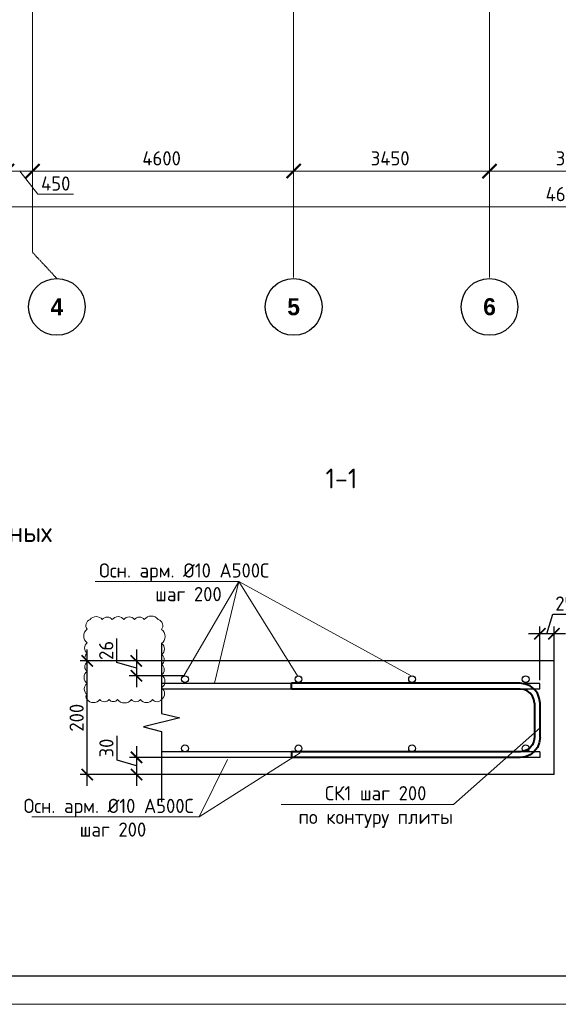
# Model space of a CAD drawing. Header units: millimetres. Extents: x -42044588 to 856694, y -806701 to 941911.
# Tile 165 of 256: x -94985 to -85499, y -356882 to -339544. Entities that reach past the tile are written whole.
import ezdxf
from ezdxf import colors
from ezdxf.entities.mleader import LeaderData, LeaderLine
from ezdxf.math import Vec2, Vec3

# ---------------------------------------------------------------- set-up
doc = ezdxf.new("R2010")
doc.units = ezdxf.units.MM
doc.linetypes.add('______5', pattern=[1100, 800, -100, 100, -100])
doc.linetypes.add('осевая', pattern=[50.8, 31.75, -6.35, 6.35, -6.35])
for name, color, linetype, lineweight in [('_0.5', 94, 'Continuous', 50), ('Арм_хомуты', 133, 'Continuous', 18), ('Арматура', 152, 'Continuous', 40), ('Выноски', 20, 'Continuous', 20), ('Оси', 40, '______5', 18), ('Перекрытие ж_бетон', 1, 'Continuous', 30), ('подоснова', 151, 'Continuous', 5), ('поз.', 2, 'Continuous', 25), ('РАЗМЕРЫ', 1, 'Continuous', 9), ('Текст', 7, 'Continuous', 25), ('ТОНКИЕ', 7, 'Continuous', 9), ('Узлы', 7, 'Continuous', 0)]:
    doc.layers.add(name, color=color, linetype=linetype, lineweight=lineweight)
doc.layers.add('ТОЛСТЫЕ_ОСНОВНЫЕ', color=6, linetype='Continuous')
doc.styles.add('Century Gothic', font='GOTHIC.TTF')
doc.styles.add('GOST 2.304', font='CS_Gost2304.shx')
doc.styles.add('GOST-2.304_Type-B', font='GOST_Common.ttf')
doc.styles.add('ГОСТ', font='GOST_Common.ttf')
doc.styles.add('ГОСТ 2.304', font='GOST_Common.ttf')
doc.dimstyles.new('СПДС', dxfattribs={"dimscale": 100, "dimtxt": 2.5, "dimasz": 2, "dimexe": 1.25, "dimexo": 0, "dimtad": 1, "dimdec": 0, "dimrnd": 5, "dimtxsty": 'GOST-2.304_Type-B', "dimblk": 'ARCHTICK', "dimcen": 2.5, "dimdle": 2, "dimclrd": 1, "dimclre": 1, "dimclrt": 1, "dimadec": 0, "dimazin": 2, "dimtfac": 0.75, "dimtdec": 0, "dimtmove": 1, "dimatfit": 3, "dimfxl": 0, "dimtolj": 1, "dimarcsym": 0})

# ---------------------------------------------------------------- blocks, each defined once
blk = doc.blocks.new('A$Cd09756da')
at = {"layer": 'Текст', "color": 7, "attachment_point": 1, "style": 'ГОСТ'}
for s, width, heights, insert, char_height in [('\\pi594.35517;{\\fTimes New Roman|b0|i0|c204|p18;\\C256;Строительство жилого комплекса со  встроенными помещениями \\P\\pi1441.86779;общественного-делового, коммерческого назначения и \\P\\pi41.3631;поликлиническим учреждением по адресу: г. Чита, ул. 1-я Коллективная}', 11543.07, [0], (-11741, 4333), 250), ('\\pi389.01406;{\\fTimes New Roman|b0|i0|c204|p18;\\C256;«Жилой дом со встроенными помещениями \\P\\pi641.91601;общественно-делового и коммерческого \\P\\pi302.06381;назначения на первом этаже здания», поз. 3.1\\P}', 7000, [1500], (-12014, 2803), 225)]:
    blk.add_mtext_dynamic_manual_height_columns(s, width=width, gutter_width=12.5, heights=heights, dxfattribs=dict(at, insert=insert, char_height=char_height))
blk = doc.blocks.new('*U6686')
at = {"layer": 'ТОЛСТЫЕ_ОСНОВНЫЕ', "color": 6}
blk.add_lwpolyline([(20, 5), (886, 5), (886, 415), (20, 415)], close=True, dxfattribs=at)
at = {"layer": 'ТОНКИЕ'}
blk.add_lwpolyline([(0, 0), (891, 0), (891, 420), (0, 420)], close=True, dxfattribs=at)
blk = doc.blocks.new('_ArchTick')
at = {"color": 0, "linetype": 'ByBlock', "const_width": 0.15}
blk.add_lwpolyline([(-0.5, -0.5), (0.5, 0.5)], dxfattribs=at)
blk = doc.blocks.new('*D6710')
at = {"color": 1, "lineweight": -2, "transparency": 16777216}
for p, q in [((-85705, -346670), (-85705, -346545)), ((-38905, -346670), (-38905, -346545)), ((-85905, -346670), (-38705, -346670))]:
    blk.add_line(p, q, dxfattribs=at)
at = {"layer": 'DEFPOINTS', "color": 0, "transparency": 16777216}
for p in [(-85705, -346670), (-38905, -346670), (-38905, -346670)]:
    blk.add_point(p, dxfattribs=at)
at = {"color": 1, "lineweight": -2, "transparency": 16777216, "xscale": 250, "yscale": 250, "zscale": 250, "rotation": 180}
blk.add_blockref('_ArchTick', (-85705, -346670), dxfattribs=at)
at = {"color": 1, "lineweight": -2, "transparency": 16777216, "xscale": 250, "yscale": 250, "zscale": 250}
blk.add_blockref('_ArchTick', (-38905, -346670), dxfattribs=at)
at = {"color": 1, "transparency": 16777216, "insert": (-67487, -346445), "char_height": 250, "width": 104166.67, "attachment_point": 5, "style": 'GOST-2.304_Type-B'}
blk.add_mtext('\\A1;46800', dxfattribs=at)
blk = doc.blocks.new('NSY101')
at = {"color": 0, "linetype": 'ByBlock', "lineweight": -2}
blk.add_circle((0, 0), 50, dxfattribs=at)
blk = doc.blocks.new('СЛОЖНЫЙ_ОБЪЕКТ_32')
at = {"layer": 'Оси', "color": 16, "linetype": 'Continuous', "lineweight": 25, "transparency": 33554687, "xscale": 9.999999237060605, "yscale": 9.999999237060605, "zscale": 9.999999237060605}
blk.add_blockref('NSY101', (18063, -43009), dxfattribs=at)
at = {"layer": 'Оси', "color": 16, "linetype": 'Continuous', "lineweight": 25, "transparency": 33554687, "insert": (18063, -43009), "char_height": 300, "width": 385, "attachment_point": 5, "style": 'Century Gothic'}
blk.add_mtext('\\A1;{\\fCentury Gothic|i0|b1;\\H300.000000;\\W1.000000;\\C16;5}\\P', dxfattribs=at)
blk = doc.blocks.new('СЛОЖНЫЙ_ОБЪЕКТ_33')
at = {"layer": 'Оси', "color": 16, "linetype": 'Continuous', "lineweight": 25, "transparency": 33554687, "xscale": 9.999999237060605, "yscale": 9.999999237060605, "zscale": 9.999999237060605}
blk.add_blockref('NSY101', (21513, -43009), dxfattribs=at)
at = {"layer": 'Оси', "color": 16, "linetype": 'Continuous', "lineweight": 25, "transparency": 33554687, "insert": (21513, -43009), "char_height": 300, "width": 385, "attachment_point": 5, "style": 'Century Gothic'}
blk.add_mtext('\\A1;{\\fCentury Gothic|i0|b1;\\H300.000000;\\W1.000000;\\C16;6}\\P', dxfattribs=at)
blk = doc.blocks.new('СЛОЖНЫЙ_ОБЪЕКТ_48')
at = {"layer": 'Оси', "color": 16, "linetype": 'Continuous', "lineweight": 25, "transparency": 33554687, "xscale": 9.999999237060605, "yscale": 9.999999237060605, "zscale": 9.999999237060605}
blk.add_blockref('NSY101', (13893, -43009), dxfattribs=at)
at = {"layer": 'Оси', "color": 16, "linetype": 'Continuous', "lineweight": 25, "transparency": 33554687, "insert": (13893, -43009), "char_height": 300, "width": 385, "attachment_point": 5, "style": 'Century Gothic'}
blk.add_mtext('\\A1;{\\fCentury Gothic|i0|b1;\\H300.000000;\\W1.000000;\\C16;4}\\P', dxfattribs=at)
blk = doc.blocks.new('*D6719')
at = {"color": 1, "lineweight": -2, "transparency": 16777216}
for p, q in [((-77155, -346039), (-72155, -346039)), ((-76955, -346039), (-76955, -345914)), ((-72355, -346039), (-72355, -345914))]:
    blk.add_line(p, q, dxfattribs=at)
at = {"layer": 'DEFPOINTS', "color": 0, "transparency": 16777216}
for p in [(-76955, -346039), (-72355, -346039), (-72355, -346039)]:
    blk.add_point(p, dxfattribs=at)
at = {"color": 1, "lineweight": -2, "transparency": 16777216, "xscale": 250, "yscale": 250, "zscale": 250, "rotation": 180}
blk.add_blockref('_ArchTick', (-76955, -346039), dxfattribs=at)
at = {"color": 1, "lineweight": -2, "transparency": 16777216, "xscale": 250, "yscale": 250, "zscale": 250}
blk.add_blockref('_ArchTick', (-72355, -346039), dxfattribs=at)
at = {"color": 1, "transparency": 16777216, "insert": (-74680, -345814), "char_height": 250, "width": 83333.33, "attachment_point": 5, "style": 'GOST-2.304_Type-B'}
blk.add_mtext('\\A1;4600', dxfattribs=at)
blk = doc.blocks.new('*D6720')
at = {"color": 1, "lineweight": -2, "transparency": 16777216}
for p, q in [((-72555, -346039), (-68705, -346039)), ((-72355, -346039), (-72355, -345914)), ((-68905, -346039), (-68905, -345914))]:
    blk.add_line(p, q, dxfattribs=at)
at = {"layer": 'DEFPOINTS', "color": 0, "transparency": 16777216}
for p in [(-72355, -346039), (-68905, -346039), (-68905, -346039)]:
    blk.add_point(p, dxfattribs=at)
at = {"color": 1, "lineweight": -2, "transparency": 16777216, "xscale": 250, "yscale": 250, "zscale": 250, "rotation": 180}
blk.add_blockref('_ArchTick', (-72355, -346039), dxfattribs=at)
at = {"color": 1, "lineweight": -2, "transparency": 16777216, "xscale": 250, "yscale": 250, "zscale": 250}
blk.add_blockref('_ArchTick', (-68905, -346039), dxfattribs=at)
at = {"color": 1, "transparency": 16777216, "insert": (-70655, -345814), "char_height": 250, "width": 83333.33, "attachment_point": 5, "style": 'GOST-2.304_Type-B'}
blk.add_mtext('\\A1;3450', dxfattribs=at)
blk = doc.blocks.new('*D6721')
at = {"color": 1, "lineweight": -2, "transparency": 16777216}
for p, q in [((-69105, -346039), (-65655, -346039)), ((-68905, -346039), (-68905, -345914)), ((-65855, -346039), (-65855, -345914))]:
    blk.add_line(p, q, dxfattribs=at)
at = {"layer": 'DEFPOINTS', "color": 0, "transparency": 16777216}
for p in [(-68905, -346039), (-65855, -346039), (-65855, -346039)]:
    blk.add_point(p, dxfattribs=at)
at = {"color": 1, "lineweight": -2, "transparency": 16777216, "xscale": 250, "yscale": 250, "zscale": 250, "rotation": 180}
blk.add_blockref('_ArchTick', (-68905, -346039), dxfattribs=at)
at = {"color": 1, "lineweight": -2, "transparency": 16777216, "xscale": 250, "yscale": 250, "zscale": 250}
blk.add_blockref('_ArchTick', (-65855, -346039), dxfattribs=at)
at = {"color": 1, "transparency": 16777216, "insert": (-67405, -345814), "char_height": 250, "width": 83333.33, "attachment_point": 5, "style": 'GOST-2.304_Type-B'}
blk.add_mtext('\\A1;3050', dxfattribs=at)
blk = doc.blocks.new('*D6729')
at = {"color": 1, "lineweight": -2, "transparency": 16777216}
for p, q in [((-76755, -346039), (-77605, -346039)), ((-77405, -345914), (-77405, -346164)), ((-77180, -346039), (-76858, -346445)), ((-76955, -345976), (-76955, -346164)), ((-76858, -346445), (-76233, -346445))]:
    blk.add_line(p, q, dxfattribs=at)
at = {"layer": 'DEFPOINTS', "color": 0, "transparency": 16777216}
for p in [(-77405, -345914), (-77405, -346039), (-76955, -345976)]:
    blk.add_point(p, dxfattribs=at)
at = {"color": 1, "lineweight": -2, "transparency": 16777216, "xscale": 250, "yscale": 250, "zscale": 250, "rotation": 180}
blk.add_blockref('_ArchTick', (-77405, -346039), dxfattribs=at)
at = {"color": 1, "lineweight": -2, "transparency": 16777216, "xscale": 250, "yscale": 250, "zscale": 250}
blk.add_blockref('_ArchTick', (-76955, -346039), dxfattribs=at)
at = {"color": 1, "transparency": 16777216, "insert": (-76545, -346258), "char_height": 250, "attachment_point": 5, "style": 'GOST-2.304_Type-B'}
blk.add_mtext('\\A1;450', dxfattribs=at)
blk = doc.blocks.new('*U7184')
at = {"color": 0, "linetype": 'ByBlock', "lineweight": -2}
for p, q in [((-65.3, 25), (-65.3, 427.5)), ((-55.3, 427.5), (-65.3, 427.5)), ((-55.3, 25), (-55.3, 427.5)), ((55.3, 25), (55.3, 427.5)), ((55.3, 427.5), (65.3, 427.5)), ((65.3, 25), (65.3, 427.5)), ((-64.1, 15.9), (-65.3, 25)), ((-54.4, 18.5), (-55.3, 25)), ((-51.9, 12.5), (-54.4, 18.5)), ((51.9, 12.5), (54.4, 18.5)), ((54.4, 18.5), (55.3, 25)), ((64.1, 15.9), (65.3, 25)), ((-60.6, 7.5), (-64.1, 15.9)), ((-55, 0.3), (-60.6, 7.5)), ((-47.8, -5.3), (-55, 0.3)), ((-47.9, 7.3), (-51.9, 12.5)), ((-42.8, 3.3), (-47.9, 7.3)), ((-36.7, 0.9), (-42.8, 3.3)), ((-30.3, 0), (-36.7, 0.9)), ((-30.3, 0), (30.3, 0)), ((30.3, 0), (36.7, 0.9)), ((36.7, 0.9), (42.8, 3.3)), ((42.8, 3.3), (47.9, 7.3)), ((47.8, -5.3), (55, 0.3)), ((47.9, 7.3), (51.9, 12.5)), ((55, 0.3), (60.6, 7.5)), ((60.6, 7.5), (64.1, 15.9)), ((-39.3, -8.8), (-47.8, -5.3)), ((-30.3, -10), (-39.3, -8.8)), ((30.3, -10), (-30.3, -10)), ((30.3, -10), (39.3, -8.8)), ((39.3, -8.8), (47.8, -5.3))]:
    blk.add_line(p, q, dxfattribs=at)
at = {"style": 'GOST 2.304', "oblique": 15, "flags": 9}
for tag, p in [('ПОЗИЦИЯ', (795.4, -54.4)), ('ДИАМЕТР', (795.7, -58.7)), ('КЛАСС', (796, -63.1)), ('ДЛИНА', (796.5, -67.9)), ('МАССА', (796.8, -73.3))]:
    blk.add_attdef(tag, p, '', height=2.5, dxfattribs=at)
blk = doc.blocks.new('*D7262')
at = {"layer": 'DEFPOINTS', "color": 0, "transparency": 16777216}
for p in [(-85824, -350357), (-85574, -350836), (-85824, -351176)]:
    blk.add_point(p, dxfattribs=at)
at = {"layer": 'РАЗМЕРЫ', "color": 1, "lineweight": -2, "transparency": 16777216}
for p, q in [((-85699, -350357), (-85596, -350013)), ((-85596, -350013), (-85171, -350013)), ((-85374, -350357), (-86024, -350357)), ((-85824, -351176), (-85824, -350232)), ((-85574, -350836), (-85574, -350232))]:
    blk.add_line(p, q, dxfattribs=at)
at = {"layer": 'РАЗМЕРЫ', "color": 1, "lineweight": -2, "transparency": 16777216, "xscale": 200, "yscale": 200, "zscale": 200, "rotation": 180}
blk.add_blockref('_ArchTick', (-85824, -350357), dxfattribs=at)
at = {"layer": 'РАЗМЕРЫ', "color": 1, "lineweight": -2, "transparency": 16777216, "xscale": 200, "yscale": 200, "zscale": 200}
blk.add_blockref('_ArchTick', (-85574, -350357), dxfattribs=at)
at = {"layer": 'РАЗМЕРЫ', "color": 1, "lineweight": 0, "transparency": 16777216, "insert": (-85383, -349825), "char_height": 250, "attachment_point": 5, "style": 'GOST-2.304_Type-B'}
blk.add_mtext('\\A1;25', dxfattribs=at)
blk = doc.blocks.new('_None')
blk = doc.blocks.new('*D7263')
at = {"layer": 'DEFPOINTS', "color": 0, "transparency": 16777216}
for p in [(-93794, -350836), (-92522, -350836), (-92602, -352836)]:
    blk.add_point(p, dxfattribs=at)
at = {"layer": 'РАЗМЕРЫ', "color": 1, "lineweight": -2, "transparency": 16777216}
for p, q in [((-93794, -353036), (-93794, -350636)), ((-92522, -350836), (-93919, -350836)), ((-92602, -352836), (-93919, -352836))]:
    blk.add_line(p, q, dxfattribs=at)
at = {"layer": 'РАЗМЕРЫ', "color": 1, "lineweight": -2, "transparency": 16777216, "xscale": 200, "yscale": 200, "zscale": 200}
for p, rotation in [((-93794, -350836), 90), ((-93794, -352836), 270)]:
    blk.add_blockref('_ArchTick', p, dxfattribs=dict(at, rotation=rotation))
at = {"layer": 'РАЗМЕРЫ', "color": 1, "lineweight": 0, "transparency": 16777216, "insert": (-93982, -351836), "char_height": 250, "attachment_point": 5, "rotation": 90, "style": 'GOST-2.304_Type-B'}
blk.add_mtext('\\A1;200', dxfattribs=at)
blk = doc.blocks.new('*D7265')
at = {"layer": 'DEFPOINTS', "color": 0, "transparency": 16777216}
for p in [(-92363, -350836), (-92930, -351097), (-92074, -351097)]:
    blk.add_point(p, dxfattribs=at)
at = {"layer": 'РАЗМЕРЫ', "color": 1, "lineweight": -2, "transparency": 16777216}
for p, q in [((-93274, -350863), (-93274, -350438)), ((-92930, -350636), (-92930, -351297)), ((-92930, -350966), (-93274, -350863)), ((-92363, -350836), (-93055, -350836)), ((-92074, -351097), (-93055, -351097))]:
    blk.add_line(p, q, dxfattribs=at)
at = {"layer": 'РАЗМЕРЫ', "color": 1, "lineweight": -2, "transparency": 16777216, "xscale": 200, "yscale": 200, "zscale": 200}
for p, rotation in [((-92930, -350836), 90), ((-92930, -351097), 270)]:
    blk.add_blockref('_ArchTick', p, dxfattribs=dict(at, rotation=rotation))
at = {"layer": 'РАЗМЕРЫ', "color": 1, "lineweight": 0, "transparency": 16777216, "insert": (-93461, -350650), "char_height": 250, "attachment_point": 5, "rotation": 90, "style": 'GOST-2.304_Type-B'}
blk.add_mtext('\\A1;26', dxfattribs=at)
blk = doc.blocks.new('*D7266')
at = {"layer": 'DEFPOINTS', "color": 0, "transparency": 16777216}
for p in [(-92108, -352534), (-92926, -352836), (-92061, -352836)]:
    blk.add_point(p, dxfattribs=at)
at = {"layer": 'РАЗМЕРЫ', "color": 1, "lineweight": -2, "transparency": 16777216}
for p, q in [((-93270, -352582), (-93270, -352157)), ((-92926, -352334), (-92926, -353036)), ((-92926, -352685), (-93270, -352582)), ((-92108, -352534), (-93051, -352534)), ((-92061, -352836), (-93051, -352836))]:
    blk.add_line(p, q, dxfattribs=at)
at = {"layer": 'РАЗМЕРЫ', "color": 1, "lineweight": -2, "transparency": 16777216, "xscale": 200, "yscale": 200, "zscale": 200}
for p, rotation in [((-92926, -352534), 90), ((-92926, -352836), 270)]:
    blk.add_blockref('_ArchTick', p, dxfattribs=dict(at, rotation=rotation))
at = {"layer": 'РАЗМЕРЫ', "color": 1, "lineweight": 0, "transparency": 16777216, "insert": (-93457, -352369), "char_height": 250, "attachment_point": 5, "rotation": 90, "style": 'GOST-2.304_Type-B'}
blk.add_mtext('\\A1;30', dxfattribs=at)
blk = doc.blocks.new('оси блок 2')
at = {"layer": 'Оси', "color": 16, "linetype": 'осевая', "lineweight": 0, "ltscale": 0.25, "transparency": 33554687}
for p, q in [((-72354.7, -322543), (-72354.7, -347914.1)), ((-68904.7, -322543), (-68904.7, -347914.1)), ((-76954.7, -323084.4), (-76954.7, -347468.4))]:
    blk.add_line(p, q, dxfattribs=at)
at = {"layer": 'Оси', "color": 16, "linetype": 'осевая', "lineweight": 0, "transparency": 33554687}
blk.add_line((-76525.3, -347930), (-76954.7, -347468.4), dxfattribs=at)
at = {"layer": 'Оси', "color": 16, "linetype": 'Continuous', "lineweight": 25, "transparency": 33554687}
for name in ['СЛОЖНЫЙ_ОБЪЕКТ_48', 'СЛОЖНЫЙ_ОБЪЕКТ_32', 'СЛОЖНЫЙ_ОБЪЕКТ_33']:
    blk.add_blockref(name, (-90418.2, -305420.5), dxfattribs=at)
for base, p1, p2, picture, middle in [((-72354.7, -346038.9), (-76954.7, -346038.9), (-72354.7, -346038.9), '*D6719', (-74679.9, -346038.9)), ((-68904.7, -346038.9), (-72354.7, -346038.9), (-68904.7, -346038.9), '*D6720', (-70654.9, -346038.9)), ((-65854.7, -346038.9), (-68904.7, -346038.9), (-65854.7, -346038.9), '*D6721', (-67404.9, -346038.9)), ((-38904.7, -346670.2), (-85704.7, -346670.2), (-38904.7, -346670.2), '*D6710', (-67487.3, -346670.2))]:
    dim = blk.add_linear_dim(base=base, p1=p1, p2=p2, dimstyle='СПДС', override={"dimgap": 1})
    dim.commit()
    dim.dimension.update_dxf_attribs({"geometry": picture, "text_midpoint": middle, "dimtype": 160})
dim = blk.add_linear_dim(base=(-77404.7, -346038.9), p1=(-76954.7, -345976.4), p2=(-77404.7, -345913.9), dimstyle='СПДС')
dim.commit()
dim.dimension.update_dxf_attribs({"geometry": '*D6729', "text_midpoint": (-76795.1, -346445.2), "dimtype": 160})

msp = doc.modelspace()

# ---------------------------------------------------------------- linework, layer by layer
at = {"color": 3, "linetype": 'Continuous', "lineweight": 30}
for centre in [(-92074.035, -351156.542), (-90074.035, -351156.542), (-88074.035, -351156.542), (-86074.035, -351156.542), (-92074.035, -352375.542), (-90074.035, -352375.542), (-88074.035, -352375.542), (-86074.035, -352375.542)]:
    msp.add_circle(centre, 60, dxfattribs=at)
at = {"layer": '_0.5', "color": 240, "lineweight": 0, "true_color": 0xed1f24}
msp.add_lwpolyline([(-93795.557, -351512.783, 0.52056705), (-93574.567, -351512.783, 0.52056705), (-93411.032, -351512.783, 0.52056705), (-93260.599, -351512.783, 0.52056705), (-93016.688, -351512.783, 0.52056705), (-92859.125, -351512.783, 0.52056705), (-92644.517, -351512.783, 0.52056705), (-92485.734, -351512.783, 0.52056705), (-92485.637, -351310.534, 0.52056705), (-92485.637, -351083.194, 0.52056705), (-92485.637, -350899.673, 0.52056705), (-92485.637, -350722.783, 0.52056705), (-92485.637, -350528.012, 0.52056705), (-92485.637, -350282.065, 0.52056705), (-92544.056, -350108.844, 0.52056705), (-92789.967, -350108.844, 0.52056705), (-92961.967, -350108.844, 0.52056705), (-93150.109, -350108.844, 0.52056705), (-93353.208, -350108.844, 0.52056705), (-93531.42, -350108.844, 0.52056705), (-93744.022, -350108.844, 0.52056705), (-93795.557, -350278.534, 0.52056705), (-93795.557, -350515.609, 0.52056705), (-93795.557, -350698.688, 0.52056705), (-93795.557, -350856.974, 0.52056705), (-93795.557, -351018.263, 0.52056705), (-93795.557, -351229.748, 0.52056705), (-93795.557, -351427.83, 0.52056705)], format="xyb", close=True, dxfattribs=at)
at = {"layer": 'Арматура', "color": 2, "lineweight": 0}
for p, q in [((-91126.908, -349434.132), (-93653.374, -349434.132)), ((-91126.908, -349434.132), (-92092.616, -351100.542)), ((-91126.908, -349434.132), (-91551.341, -351228.753)), ((-88092.616, -351100.542), (-91126.908, -349434.132)), ((-90092.616, -351100.542), (-91126.908, -349434.132)), ((-90046.766, -352455.542), (-91825.835, -353579.784)), ((-91825.835, -353579.784), (-91325.491, -352568.753)), ((-91825.835, -353579.784), (-94769.401, -353579.784))]:
    msp.add_line(p, q, dxfattribs=at)
at = {"layer": 'Перекрытие ж_бетон', "color": 7, "linetype": 'Continuous', "lineweight": 30}
for p, q in [((-85574.013, -350835.542), (-92485.637, -350835.542)), ((-85574.013, -352835.542), (-85574.013, -350835.542)), ((-85574.013, -352835.542), (-92485.637, -352835.542))]:
    msp.add_line(p, q, dxfattribs=at)
at = {"layer": 'Перекрытие ж_бетон', "color": 3, "linetype": 'Continuous', "lineweight": 30}
for p, q in [((-85824.035, -351231.542), (-92485.637, -351231.542)), ((-85824.035, -351330.452), (-85824.035, -351231.542)), ((-85824.035, -351330.452), (-92485.637, -351330.452)), ((-85824.035, -352435.542), (-92485.637, -352435.542)), ((-85824.035, -352435.542), (-85824.035, -352534.452)), ((-86284.012, -352534.452), (-92485.637, -352534.452)), ((-85824.035, -352534.452), (-92485.637, -352534.452))]:
    msp.add_line(p, q, dxfattribs=at)
at = {"layer": 'поз.', "linetype": 'Continuous'}
msp.add_lwpolyline([(-92485.637, -350516.435), (-92485.637, -351758.435), (-92165.637, -351838.435), (-92805.637, -351998.435), (-92485.637, -352078.435), (-92485.637, -353320.436)], dxfattribs=at)

# ---------------------------------------------------------------- block references
at = {"xscale": 100, "yscale": 100, "zscale": 100}
msp.add_blockref('*U6686', (-111387.178, -356882.079), dxfattribs=at)
at = {"lineweight": 50, "ltscale": 100}
msp.add_blockref('A$Cd09756da', (-114599.263, -356118.849), dxfattribs=at)
at = {"layer": 'Арм_хомуты', "lineweight": 40, "xscale": -10, "yscale": 10, "zscale": 10, "rotation": 90}
msp.add_blockref('*U7184', (-85920.812, -351882.997), dxfattribs=at)
at = {"layer": 'РАЗМЕРЫ'}
msp.add_blockref('оси блок 2', (-17804.898, 3828.769), dxfattribs=at)

# ---------------------------------------------------------------- texts
at = {"ltscale": 100, "insert": (-133805.873, -335628.958), "char_height": 250, "attachment_point": 1, "style": 'ГОСТ'}
msp.add_mtext_dynamic_manual_height_columns('\\pi1250,t1750;1.^IПроизводство работ вести в строгом соответствии с требованиями СП 70.13330.2012 "Несущие и ограждающие конструкции" и проектом производства работ.{\\H1.83333x; }\\P2.^IПеред бетонированием арматуру и основание, на которую укладывается бетонная смесь, очистить от {\\H1.55556x; }ржавчины и грязи. {\\H1.64815x; }\\P3.^IБетонирование вести слоем на всю толщину  плит. Захватки при бетонировании должны быть отсечены {\\H1.61728x; }вертикальными швами. Бетон применять класса В25. Заполнителем для бетона служит щебень твердых пород, {\\H1.62757x; }наибольшая фракция щебня не должна превышать 40мм.{\\H1.62414x; }\\P4.^IВ процессе бетонирования обеспечить соблюдение защитных слоев и мест положения рабочей арматуры {\\H1.62529x; }согласно проекту. Материал фиксаторов для нижней арматуры фундаментных плит выбирается проектом производства {\\H1.6249x; }работ, исходя из конкретных возможностей строительной организации.{\\H1.62503x; }\\P5.^IПроектом принято соединение рабочих стержней арматуры монолитной плиты внахлестку (без сварки). {\\H1.72499x; }\\P6.^IСварные арматурные каркасы изготовить на заводе-изготовители. {\\H1.67917x; }\\P7.^IКрестообразные соединения стержней арматуры 1-го и 2-го рядов, а также 3-го и 4-го рядов между собой {\\H1.60694x; }выполнить вязкой отожженной проволокой диаметром 2,0-3,0 мм. Допускается применение специальных соединительных {\\H1.63102x; }элементов - пластмассовых или проволочных фиксаторов. Соединение арматуры допускается предусматривать не во всех {\\H1.62299x; }местах пересечения стержней арматуры. При этом должны быть связаны вязальной проволокой все пересечения стержней {\\H1.62567x; }в 2-х крайних рядах по периметру плит, остальные узлы могут быть соединены через узел в шахматном порядке (схему {\\H1.72478x; }вязки стержней см. на данном листе).{\\H1.77924x; }', width=18954.38214, gutter_width=12.5, heights=[0], dxfattribs=at)
at = {"layer": 'Арматура', "color": 2, "lineweight": 0, "char_height": 250, "width": 3270.99844, "attachment_point": 5, "style": 'ГОСТ 2.304'}
for insert in [(-92087.942, -349242.702), (-93417.588, -353388.353)]:
    msp.add_mtext(' \\PОсн. арм. %%C10 А500С\\P шаг 200', dxfattribs=dict(at, insert=insert))
at = {"layer": 'Выноски', "color": 240, "true_color": 0xed1f24, "insert": (-133423.312, -348920.343), "char_height": 250, "width": 18219.65973, "attachment_point": 1, "style": 'ГОСТ'}
msp.add_mtext('\\pi-500,l500;В выделенной области представлена замененная ( актуальная) версия. Содержание изменения см. в листе разрешения на внесение изменений{\\H1.025x; }', dxfattribs=at)
at = {"layer": 'Текст', "color": 7, "insert": (-126599.263, -354618.849), "char_height": 250, "attachment_point": 1, "style": 'ГОСТ'}
msp.add_mtext_dynamic_manual_height_columns('\\pi3500;\\P\\pi335.03788;Плита на отм. +30,900;+33,900 (опалубка)', width=7000, gutter_width=12.5, heights=[1500], dxfattribs=at)
at = {"layer": 'Узлы', "color": 80, "linetype": 'Continuous', "lineweight": 0, "style": 'GOST-2.304_Type-B'}
msp.add_text('1-1', height=350, dxfattribs=at).set_placement((-89598.912, -347797.887))
at = {"layer": 'Узлы', "color": 80, "linetype": 'Continuous', "lineweight": 0, "insert": (-98981.041, -348907.197), "char_height": 350, "width": 10464.96038, "attachment_point": 5, "style": 'GOST-2.304_Type-B'}
msp.add_mtext('\\pi136.85;Деталь выполнения стыковки арматурных стержней внахлестку ∅10', dxfattribs=at)

# ---------------------------------------------------------------- dimensions: what is measured, and where the dimension line sits
at = {"layer": 'РАЗМЕРЫ', "lineweight": 0}
dim = msp.add_linear_dim(base=(-85824.035, -350356.586), p1=(-85574.013, -350835.542), p2=(-85824.035, -351175.542), dimstyle='СПДС', override={"dimlfac": 0.1, "dimrnd": 5}, dxfattribs=at)
dim.commit()
dim.dimension.update_dxf_attribs({"geometry": '*D7262', "text_midpoint": (-85533.399, -349825.336)})
for base, p1, p2, override, picture, middle in [((-92929.835, -351096.542), (-92363.104, -350835.542), (-92074.035, -351096.542), {"dimlfac": 0.1, "dimrnd": 0}, '*D7265', (-93461.085, -350800.417)), ((-93794.12, -350835.821), (-92602.423, -352835.542), (-92521.838, -350835.821), {"dimlfac": 0.1, "dimrnd": 5}, '*D7263', (-93981.62, -351835.681)), ((-92926.085, -352835.542), (-92107.914, -352534.452), (-92061.189, -352835.542), {"dimlfac": 0.1, "dimrnd": 5}, '*D7266', (-93457.335, -352519.372))]:
    dim = msp.add_linear_dim(base=base, p1=p1, p2=p2, angle=90, dimstyle='СПДС', override=override, dxfattribs=at)
    dim.commit()
    dim.dimension.update_dxf_attribs({"geometry": picture, "text_midpoint": middle})

# ---------------------------------------------------------------- leaders
at = {"layer": 'подоснова', "color": 2, "lineweight": 0, "ltscale": 0.3}
ml = msp.add_multileader_mtext('Standard', dxfattribs=at)
ml.set_content('СК1 шаг 200 \\Pпо контуру плиты', color=2, style='GOST-2.304_Type-B')
ml.set_leader_properties(color=256, linetype='ByLayer', lineweight=15)
ml.set_arrow_properties(name='NONE')
ml.build(insert=Vec2(0, 0))
ml.multileader.update_dxf_attribs({"text_left_attachment_type": 6, "text_right_attachment_type": 6, "dogleg_length": 0.1, "arrow_head_size": 18})
ctx = ml.context
ctx.base_point, ctx.char_height, ctx.arrow_head_size, ctx.landing_gap_size, ctx.plane_origin = Vec3(-90082.161, -353364.887), 250, 18, 20, Vec3(-94451.138, -349156.467)
ctx.left_attachment, ctx.right_attachment, ctx.text_align_type = 6, 6, 1
notes = []
notes.append((ctx, [(1, (1, 1, 0), (-87345.848, -353364.887), (-1, 0), 0.1, [(0, [(-85810.536, -352010.595)], 0, [])])]))
ctx.mtext.insert, ctx.mtext.alignment, ctx.mtext.flow_direction = Vec3(-88714.054, -353039.887), 2, 5
for ctx, leaders in notes:
    for number, flags, end, landing, length, lines in leaders:
        leader = LeaderData()
        leader.index, (leader.has_last_leader_line, leader.has_dogleg_vector, leader.attachment_direction) = number, flags
        leader.last_leader_point, leader.dogleg_vector, leader.dogleg_length = Vec3(end), Vec3(landing), length
        for number, points, colour, breaks in lines:
            line = LeaderLine()
            line.index, line.vertices, line.color, line.breaks = number, Vec3.list(points), colors.encode_raw_color(colour), breaks
            leader.lines.append(line)
        ctx.leaders.append(leader)

doc.saveas('drawing.dxf')
